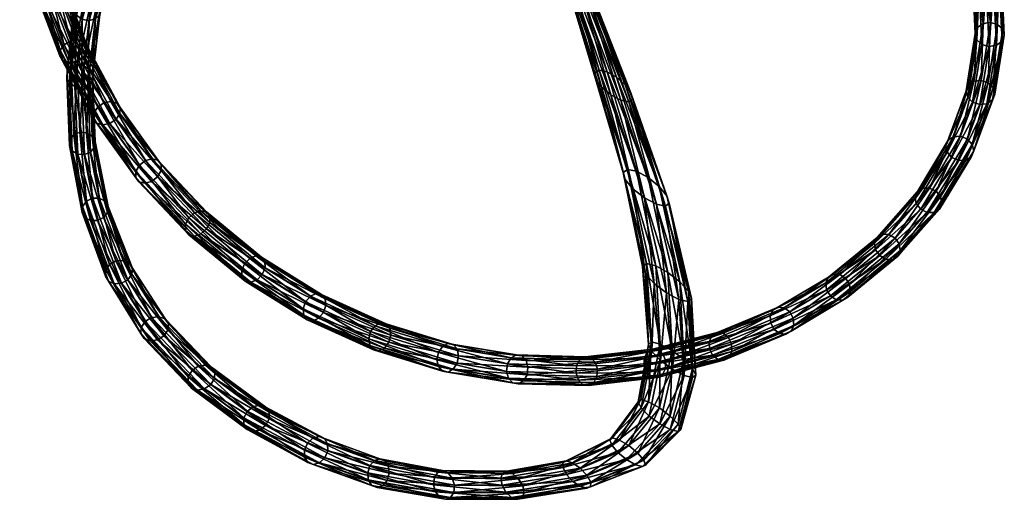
# Model space of a CAD drawing. Header units: centimetres. Extents: x -352.14 to -343.59, y -5.81 to 2.82.
# Tile 1 of 3: x -352.09 to -343.59, y -5.81 to -1.67. Entities that reach past the tile are written whole.
import ezdxf

# ---------------------------------------------------------------- set-up
doc = ezdxf.new("R2010")
doc.units = ezdxf.units.CM
doc.layers.get('0').update_dxf_attribs({"true_color": 0x5890e1})

msp = doc.modelspace()

# ---------------------------------------------------------------- meshes
at = {"color": 81, "true_color": 0x99e499}
mesh = msp.add_polyface(dxfattribs=at)
corners = [(-347.416, -0.6792, 35.9708), (-347.1592, -1.4332, 36.3052), (-347.1333, -1.4868, 36.3047), (-347.4064, -0.7274, 35.967), (-347.1325, -1.528, 36.293), (-347.4115, -0.7653, 35.9541), (-347.1597, -1.5457, 36.2736), (-347.4329, -0.7828, 35.9357), (-347.211, -1.5353, 36.2517), (-347.4692, -0.7754, 35.9169), (-347.2734, -1.4996, 36.233), (-347.5119, -0.7451, 35.9024), (-347.3277, -1.4481, 36.2223), (-347.1249, -2.1305, 36.7656), (-347.3502, -1.3533, 36.2333), (-347.3561, -1.3945, 36.2223), (-347.1188, -2.183, 36.7639), (-347.0869, -2.1082, 36.7816), (-347.3139, -1.3353, 36.2525), (-347.0178, -2.1214, 36.8075), (-347.26, -1.3456, 36.2749), (-346.9367, -2.1668, 36.8361), (-347.2043, -1.3815, 36.2942), (-346.863, -2.2328, 36.8603), (-346.8136, -2.3021, 36.8736), (-346.8013, -2.3561, 36.8727), (-346.8318, -2.3799, 36.8574), (-346.8997, -2.3665, 36.8316), (-346.9869, -2.3195, 36.8022), (-347.0681, -2.2522, 36.7773), (-346.8807, -2.9895, 37.5803), (-346.8635, -3.051, 37.5885), (-346.844, -2.9635, 37.5933), (-346.765, -2.9797, 37.6242), (-346.6652, -3.034, 37.6646), (-346.5702, -3.1117, 37.7039), (-346.5038, -3.1922, 37.7312), (-346.4836, -3.2538, 37.7394), (-346.516, -3.2802, 37.7261), (-346.5939, -3.2641, 37.6952), (-346.6967, -3.2097, 37.6548), (-346.796, -3.1317, 37.6158), (-346.7126, -3.8026, 38.5714), (-346.6802, -3.7766, 38.5847), (-346.6, -3.795, 38.6209), (-346.4942, -3.8526, 38.6702), (-346.3908, -3.9337, 38.7191), (-346.6123, -3.9488, 38.6188), (-346.6878, -3.8658, 38.584)]
mesh.append_faces([[corners[k] for k in face] for face in [(0, 1, 2), (3, 2, 4), (5, 4, 6), (7, 6, 8), (9, 8, 10), (11, 10, 12), (13, 14, 15), (15, 16, 13), (17, 18, 14), (14, 13, 17), (19, 20, 18), (18, 17, 19), (21, 22, 20), (20, 19, 21), (23, 1, 22), (22, 21, 23), (24, 2, 1), (1, 23, 24), (25, 4, 2), (2, 24, 25), (26, 6, 4), (4, 25, 26), (27, 8, 6), (6, 26, 27), (28, 10, 8), (8, 27, 28), (29, 12, 10), (10, 28, 29), (16, 15, 12), (12, 29, 16), (30, 13, 16), (16, 31, 30), (32, 17, 13), (13, 30, 32), (33, 19, 17), (17, 32, 33), (34, 21, 19), (19, 33, 34), (35, 23, 21), (21, 34, 35), (36, 24, 23), (23, 35, 36), (37, 25, 24), (24, 36, 37), (38, 26, 25), (25, 37, 38), (39, 27, 26), (26, 38, 39), (40, 28, 27), (27, 39, 40), (41, 29, 28), (28, 40, 41), (31, 16, 29), (29, 41, 31), (42, 30, 31), (43, 32, 30), (44, 33, 32), (45, 34, 33), (46, 35, 34), (47, 41, 40), (48, 31, 41)]], dxfattribs={"vtx2": -1, "color": 81})
mesh = msp.add_polyface(dxfattribs=at)
corners = [(-351.6425, -2.0807, 50.5612), (-351.5806, -1.4987, 51.3403), (-351.5266, -1.484, 51.3227), (-351.5901, -2.0628, 50.5515), (-351.4664, -1.4954, 51.3287), (-351.5316, -2.0707, 50.5664), (-351.4164, -1.53, 51.3566), (-351.4825, -2.1023, 50.6018), (-351.3905, -1.5785, 51.3992), (-351.4569, -2.1492, 50.6486), (-351.3959, -1.628, 51.4455), (-351.462, -2.1989, 50.6948), (-351.4312, -1.6652, 51.4829), (-351.4966, -2.2381, 50.728), (-351.4864, -1.6801, 51.5014), (-351.5506, -2.2562, 50.7391), (-351.5464, -1.6687, 51.4956), (-351.609, -2.2484, 50.7245), (-351.5951, -1.634, 51.467), (-351.6562, -2.2166, 50.6881), (-351.6198, -1.5853, 51.4235), (-351.6802, -2.1694, 50.6399), (-351.6146, -1.5358, 51.3771), (-351.6752, -2.1197, 50.5934), (-351.3701, -0.9193, 52.09), (-351.3088, -0.9341, 52.0872), (-351.2583, -0.9718, 52.1073), (-351.2323, -1.0223, 52.1451), (-351.2382, -1.0721, 52.1906), (-351.2742, -1.1077, 52.2315), (-351.3304, -1.1198, 52.2569), (-351.3916, -1.1049, 52.2598), (-351.4413, -1.0672, 52.2393), (-351.4666, -1.0166, 52.2011), (-351.4609, -0.9669, 52.1556), (-351.4257, -0.9312, 52.1149), (-351.7097, -1.3541, 78.0058), (-351.5023, -1.9029, 77.2494), (-351.5304, -1.8639, 77.2071), (-351.7381, -1.3136, 77.9652), (-351.714, -1.4036, 78.0506), (-351.506, -1.9529, 77.2928), (-351.7496, -1.4488, 78.0874), (-351.5406, -2.0004, 77.3259), (-351.8072, -1.4775, 78.1064), (-351.5966, -2.0328, 77.3396), (-351.8713, -1.4821, 78.1025), (-351.6592, -2.0414, 77.3303), (-351.9246, -1.4614, 78.0768), (-351.7115, -2.0238, 77.3005), (-351.953, -1.4208, 78.0361), (-351.7396, -1.9849, 77.2583), (-351.9488, -1.3713, 77.9913), (-351.7359, -1.9349, 77.2148), (-351.9131, -1.3262, 77.9546), (-351.7014, -1.8873, 77.1818), (-351.8556, -1.2974, 77.9356), (-351.6454, -1.8549, 77.1681), (-351.7915, -1.2928, 77.9395), (-351.5828, -1.8464, 77.1774), (-351.8433, -0.8459, 78.8158), (-351.8797, -0.889, 78.8558), (-351.9382, -0.9143, 78.8799), (-352.0032, -0.9148, 78.8816), (-352.0572, -0.8906, 78.8604), (-352.0858, -0.8479, 78.8221), (-352.0813, -0.7984, 78.7769)]
mesh.append_faces([[corners[k] for k in face] for face in [(0, 1, 2), (3, 2, 4), (5, 4, 6), (7, 6, 8), (9, 8, 10), (11, 10, 12), (13, 12, 14), (15, 14, 16), (17, 16, 18), (19, 18, 20), (21, 20, 22), (23, 22, 1), (24, 2, 1), (25, 4, 2), (26, 6, 4), (27, 8, 6), (28, 10, 8), (8, 27, 28), (29, 12, 10), (10, 28, 29), (30, 14, 12), (12, 29, 30), (31, 16, 14), (14, 30, 31), (32, 18, 16), (16, 31, 32), (33, 20, 18), (18, 32, 33), (34, 22, 20), (35, 1, 22), (36, 37, 38), (38, 39, 36), (40, 41, 37), (37, 36, 40), (42, 43, 41), (41, 40, 42), (44, 45, 43), (43, 42, 44), (46, 47, 45), (45, 44, 46), (48, 49, 47), (47, 46, 48), (50, 51, 49), (49, 48, 50), (52, 53, 51), (51, 50, 52), (54, 55, 53), (53, 52, 54), (56, 57, 55), (55, 54, 56), (58, 59, 57), (57, 56, 58), (39, 38, 59), (59, 58, 39), (60, 40, 36), (61, 42, 40), (62, 44, 42), (63, 46, 44), (64, 48, 46), (65, 50, 48), (66, 52, 50)]], dxfattribs={"vtx2": -1, "color": 81})
mesh = msp.add_polyface(dxfattribs=at)
corners = [(-343.8148, -0.8732, 63.343), (-343.6849, -1.3793, 64.035), (-343.748, -1.3934, 64.032), (-343.8762, -0.891, 63.345), (-343.8094, -1.3795, 64.0498), (-343.9365, -0.8802, 63.3671), (-343.853, -1.3413, 64.0836), (-343.6508, -1.7119, 64.8602), (-343.6767, -1.1979, 64.1694), (-343.7386, -1.184, 64.1872), (-343.7128, -1.6946, 64.8734), (-343.6068, -1.7524, 64.8294), (-343.6325, -1.2361, 64.1356), (-343.5928, -1.8052, 64.7891), (-343.618, -1.2885, 64.0948), (-343.6127, -1.8562, 64.7503), (-343.6373, -1.3409, 64.058), (-343.6609, -1.8917, 64.7233), (-343.7244, -1.9021, 64.7153), (-343.786, -1.8848, 64.7286), (-343.8294, -1.8443, 64.7594), (-343.8432, -1.7914, 64.7996), (-343.8672, -1.2889, 64.1244), (-343.8237, -1.7405, 64.8384), (-343.8484, -1.2365, 64.1612), (-343.776, -1.705, 64.8655), (-343.8014, -1.1981, 64.1842), (-343.7307, -2.2176, 65.5459), (-343.7918, -2.1967, 65.5543), (-343.6877, -2.2607, 65.5185), (-343.6744, -2.3144, 65.4794), (-343.6945, -2.3643, 65.4392), (-343.7425, -2.3972, 65.4086), (-343.8052, -2.404, 65.3957), (-343.8659, -2.3832, 65.4041), (-343.9084, -2.3401, 65.4315), (-343.9215, -2.2864, 65.4706), (-343.9018, -2.2364, 65.5108), (-343.8543, -2.2036, 65.5415), (-343.9105, -2.7021, 66.2273), (-343.8691, -2.7479, 66.2037), (-343.8569, -2.8029, 66.1664), (-343.877, -2.8522, 66.1254), (-344.085, -2.8162, 66.1011), (-344.0971, -2.7612, 66.1384), (-344.0773, -2.7118, 66.1795), (-344.0307, -2.6813, 66.2133), (-343.9696, -2.6777, 66.2308)]
mesh.append_faces([[corners[k] for k in face] for face in [(0, 1, 2), (3, 2, 4), (5, 4, 6), (7, 8, 9), (9, 10, 7), (11, 12, 8), (8, 7, 11), (13, 14, 12), (12, 11, 13), (15, 16, 14), (14, 13, 15), (17, 1, 16), (16, 15, 17), (18, 2, 1), (1, 17, 18), (19, 4, 2), (2, 18, 19), (20, 6, 4), (4, 19, 20), (21, 22, 6), (6, 20, 21), (23, 24, 22), (22, 21, 23), (25, 26, 24), (24, 23, 25), (10, 9, 26), (26, 25, 10), (27, 7, 10), (10, 28, 27), (29, 11, 7), (7, 27, 29), (30, 13, 11), (11, 29, 30), (31, 15, 13), (13, 30, 31), (32, 17, 15), (15, 31, 32), (33, 18, 17), (17, 32, 33), (34, 19, 18), (18, 33, 34), (35, 20, 19), (19, 34, 35), (36, 21, 20), (20, 35, 36), (37, 23, 21), (21, 36, 37), (38, 25, 23), (23, 37, 38), (28, 10, 25), (25, 38, 28), (39, 27, 28), (40, 29, 27), (41, 30, 29), (42, 31, 30), (43, 35, 34), (44, 36, 35), (45, 37, 36), (46, 38, 37), (47, 28, 38), (38, 46, 47)]], dxfattribs={"vtx2": -1, "color": 81})
mesh = msp.add_polyface(dxfattribs=at)
corners = [(-351.5901, -2.0628, 50.5515), (-351.5671, -2.6437, 49.7916), (-351.6187, -2.6652, 49.7942), (-351.6425, -2.0807, 50.5612), (-351.5316, -2.0707, 50.5664), (-351.509, -2.6479, 49.814), (-351.4825, -2.1023, 50.6018), (-351.4602, -2.6765, 49.8552), (-351.4569, -2.1492, 50.6486), (-351.4345, -2.7221, 49.9048), (-351.462, -2.1989, 50.6948), (-351.4394, -2.7724, 49.95), (-351.4966, -2.2381, 50.728), (-351.4736, -2.8141, 49.9789), (-351.5506, -2.2562, 50.7391), (-351.5272, -2.8359, 49.9833), (-351.609, -2.2484, 50.7245), (-351.5851, -2.8319, 49.9613), (-351.6562, -2.2166, 50.6881), (-351.6802, -2.1694, 50.6399), (-351.6556, -2.7571, 49.8674), (-351.6319, -2.803, 49.9187), (-351.6752, -2.1197, 50.5934), (-351.6508, -2.7067, 49.8218), (-351.5266, -1.484, 51.3227), (-351.4664, -1.4954, 51.3287), (-351.4164, -1.53, 51.3566), (-351.3905, -1.5785, 51.3992), (-351.3959, -1.628, 51.4455), (-351.4312, -1.6652, 51.4829), (-351.4864, -1.6801, 51.5014), (-351.5464, -1.6687, 51.4956), (-351.5951, -1.634, 51.467), (-351.6198, -1.5853, 51.4235), (-351.6146, -1.5358, 51.3771), (-351.5806, -1.4987, 51.3403), (-350.8929, -2.8848, 75.7279), (-351.247, -2.3918, 76.4606), (-351.2192, -2.4297, 76.5036), (-351.0525, -2.9275, 75.6762), (-351.4128, -2.4254, 76.4215), (-351.3589, -2.3893, 76.4132), (-351.0011, -2.8879, 75.6733), (-351.2982, -2.377, 76.4275), (-350.9427, -2.8722, 75.6922), (-351.5023, -1.9029, 77.2494), (-351.5304, -1.8639, 77.2071), (-351.506, -1.9529, 77.2928), (-351.2221, -2.4806, 76.545), (-351.5406, -2.0004, 77.3259), (-351.2549, -2.5308, 76.5737), (-351.5966, -2.0328, 77.3396), (-351.3089, -2.5669, 76.582), (-351.6592, -2.0414, 77.3303), (-351.3696, -2.5792, 76.5677), (-351.7115, -2.0238, 77.3005), (-351.4207, -2.5644, 76.5345), (-351.7396, -1.9849, 77.2583), (-351.4485, -2.5265, 76.4915), (-351.7359, -1.9349, 77.2148), (-351.4457, -2.4756, 76.4501), (-351.7014, -1.8873, 77.1818), (-351.6454, -1.8549, 77.1681), (-351.5828, -1.8464, 77.1774)]
mesh.append_faces([[corners[k] for k in face] for face in [(0, 1, 2), (2, 3, 0), (4, 5, 1), (1, 0, 4), (6, 7, 5), (5, 4, 6), (8, 9, 7), (7, 6, 8), (10, 11, 9), (9, 8, 10), (12, 13, 11), (11, 10, 12), (13, 12, 14), (15, 14, 16), (17, 16, 18), (19, 20, 21), (21, 18, 19), (22, 23, 20), (20, 19, 22), (3, 2, 23), (23, 22, 3), (24, 0, 3), (25, 4, 0), (26, 6, 4), (27, 8, 6), (28, 10, 8), (29, 12, 10), (30, 14, 12), (31, 16, 14), (32, 18, 16), (33, 19, 18), (34, 22, 19), (35, 3, 22), (36, 37, 38), (39, 40, 41), (42, 41, 43), (44, 43, 37), (45, 38, 37), (37, 46, 45), (47, 48, 38), (38, 45, 47), (49, 50, 48), (48, 47, 49), (51, 52, 50), (50, 49, 51), (53, 54, 52), (52, 51, 53), (55, 56, 54), (54, 53, 55), (57, 58, 56), (56, 55, 57), (59, 60, 58), (58, 57, 59), (61, 40, 60), (60, 59, 61), (62, 41, 40), (40, 61, 62), (63, 43, 41), (41, 62, 63), (46, 37, 43), (43, 63, 46)]], dxfattribs={"vtx2": -1, "color": 81})
mesh = msp.add_polyface(dxfattribs=at)
corners = [(-343.7918, -2.1967, 65.5543), (-343.9696, -2.6777, 66.2308), (-343.9105, -2.7021, 66.2273), (-343.7307, -2.2176, 65.5459), (-343.8691, -2.7479, 66.2037), (-343.6877, -2.2607, 65.5185), (-343.8569, -2.8029, 66.1664), (-343.6744, -2.3144, 65.4794), (-343.877, -2.8522, 66.1254), (-343.924, -2.8828, 66.0916), (-343.7425, -2.3972, 65.4086), (-343.6945, -2.3643, 65.4392), (-343.9852, -2.8864, 66.0741), (-343.8052, -2.404, 65.3957), (-344.0441, -2.862, 66.0776), (-343.8659, -2.3832, 65.4041), (-344.085, -2.8162, 66.1011), (-343.9084, -2.3401, 65.4315), (-344.0971, -2.7612, 66.1384), (-343.9215, -2.2864, 65.4706), (-344.0773, -2.7118, 66.1795), (-343.9018, -2.2364, 65.5108), (-344.0307, -2.6813, 66.2133), (-344.1811, -3.1529, 66.9052), (-344.2377, -3.1253, 66.9038), (-344.1422, -3.2013, 66.8858), (-344.1315, -3.2575, 66.8507), (-344.152, -3.3064, 66.8094), (-344.1981, -3.3349, 66.7728), (-344.2572, -3.3355, 66.7509), (-344.3136, -3.3081, 66.7495), (-344.3521, -3.2598, 66.769), (-344.3627, -3.2037, 66.8041), (-344.3425, -3.1546, 66.8454), (-344.2968, -3.126, 66.8819), (-344.5352, -3.556, 67.5799), (-344.589, -3.5256, 67.5736), (-344.4991, -3.6067, 67.5649), (-344.4905, -3.6642, 67.5326), (-344.5117, -3.713, 67.4915), (-344.5569, -3.7401, 67.4529), (-344.614, -3.7382, 67.4269), (-344.6675, -3.7079, 67.4206), (-344.7034, -3.6573, 67.4357), (-344.7119, -3.5998, 67.468), (-344.6909, -3.551, 67.509), (-344.6459, -3.5238, 67.5476)]
mesh.append_faces([[corners[k] for k in face] for face in [(0, 1, 2), (3, 2, 4), (5, 4, 6), (7, 6, 8), (9, 10, 11), (11, 8, 9), (12, 13, 10), (10, 9, 12), (14, 15, 13), (13, 12, 14), (15, 14, 16), (17, 16, 18), (19, 18, 20), (21, 20, 22), (23, 2, 1), (1, 24, 23), (25, 4, 2), (2, 23, 25), (26, 6, 4), (4, 25, 26), (27, 8, 6), (6, 26, 27), (28, 9, 8), (8, 27, 28), (29, 12, 9), (9, 28, 29), (30, 14, 12), (12, 29, 30), (31, 16, 14), (14, 30, 31), (32, 18, 16), (16, 31, 32), (33, 20, 18), (18, 32, 33), (34, 22, 20), (20, 33, 34), (24, 1, 22), (22, 34, 24), (35, 23, 24), (24, 36, 35), (37, 25, 23), (23, 35, 37), (38, 26, 25), (25, 37, 38), (39, 27, 26), (26, 38, 39), (40, 28, 27), (27, 39, 40), (41, 29, 28), (28, 40, 41), (42, 30, 29), (29, 41, 42), (43, 31, 30), (30, 42, 43), (44, 32, 31), (45, 33, 32), (32, 44, 45), (46, 34, 33), (33, 45, 46), (36, 24, 34), (34, 46, 36)]], dxfattribs={"vtx2": -1, "color": 81})
mesh = msp.add_polyface(dxfattribs=at)
corners = [(-351.4583, -3.2132, 49.0513), (-351.2552, -3.7542, 48.3228), (-351.3097, -3.784, 48.3168), (-351.5109, -3.2387, 49.0487), (-351.399, -3.2133, 49.0786), (-351.1937, -3.7502, 48.3523), (-351.349, -3.239, 49.1231), (-351.1417, -3.7729, 48.3972), (-351.3225, -3.2835, 49.1735), (-351.1138, -3.8162, 48.4459), (-351.3271, -3.3349, 49.2169), (-351.1179, -3.8687, 48.4859), (-351.3616, -3.3796, 49.2418), (-351.1528, -3.9164, 48.5067), (-351.416, -3.4055, 49.241), (-351.2086, -3.9464, 48.5023), (-351.4751, -3.4055, 49.2142), (-351.2698, -3.9507, 48.4733), (-351.5231, -3.3795, 49.1683), (-351.3203, -3.9279, 48.4273), (-351.5479, -3.3347, 49.116), (-351.3469, -3.8843, 48.377), (-351.5434, -3.2831, 49.0722), (-351.343, -3.8315, 48.3364), (-351.5671, -2.6437, 49.7916), (-351.6187, -2.6652, 49.7942), (-351.509, -2.6479, 49.814), (-351.4602, -2.6765, 49.8552), (-351.4345, -2.7221, 49.9048), (-351.4394, -2.7724, 49.95), (-351.4736, -2.8141, 49.9789), (-351.5272, -2.8359, 49.9833), (-351.5851, -2.8319, 49.9613), (-351.6319, -2.803, 49.9187), (-351.6556, -2.7571, 49.8674), (-351.6508, -2.7067, 49.8218), (-351.5506, -2.2562, 50.7391), (-351.609, -2.2484, 50.7245), (-351.6562, -2.2166, 50.6881), (-350.9487, -3.0669, 75.8364), (-351.3089, -2.5669, 76.582), (-351.3696, -2.5792, 76.5677), (-351.4207, -2.5644, 76.5345), (-351.0569, -3.07, 75.7816), (-351.0071, -3.0826, 75.8174), (-351.4485, -2.5265, 76.4915), (-351.0847, -3.0327, 75.7386), (-351.4457, -2.4756, 76.4501), (-351.0831, -2.9805, 75.7001), (-351.4128, -2.4254, 76.4215), (-351.0525, -2.9275, 75.6762)]
mesh.append_faces([[corners[k] for k in face] for face in [(0, 1, 2), (2, 3, 0), (4, 5, 1), (1, 0, 4), (6, 7, 5), (5, 4, 6), (8, 9, 7), (7, 6, 8), (10, 11, 9), (9, 8, 10), (12, 13, 11), (11, 10, 12), (14, 15, 13), (13, 12, 14), (16, 17, 15), (15, 14, 16), (18, 19, 17), (17, 16, 18), (20, 21, 19), (19, 18, 20), (22, 23, 21), (21, 20, 22), (3, 2, 23), (23, 22, 3), (24, 0, 3), (3, 25, 24), (26, 4, 0), (0, 24, 26), (27, 6, 4), (4, 26, 27), (28, 8, 6), (6, 27, 28), (29, 10, 8), (8, 28, 29), (30, 12, 10), (10, 29, 30), (31, 14, 12), (12, 30, 31), (32, 16, 14), (14, 31, 32), (33, 18, 16), (16, 32, 33), (34, 20, 18), (18, 33, 34), (35, 22, 20), (20, 34, 35), (25, 3, 22), (22, 35, 25), (36, 31, 30), (37, 32, 31), (38, 33, 32), (39, 40, 41), (42, 43, 44), (44, 41, 42), (45, 46, 43), (43, 42, 45), (47, 48, 46), (46, 45, 47), (49, 50, 48), (48, 47, 49)]], dxfattribs={"vtx2": -1, "color": 81})
mesh = msp.add_polyface(dxfattribs=at)
corners = [(-349.5788, -4.0578, 73.5659), (-350.1017, -3.7317, 74.2485), (-350.0482, -3.7109, 74.2749), (-349.5279, -4.0351, 73.5955), (-350.0007, -3.7205, 74.3134), (-350.4465, -3.3684, 75.0534), (-349.9718, -3.758, 74.3538), (-350.4746, -3.3312, 75.0114), (-350.4463, -3.4221, 75.0887), (-349.9693, -3.8133, 74.3852), (-350.4741, -3.4779, 75.1077), (-349.9938, -3.8717, 74.399), (-350.5225, -3.5208, 75.1054), (-350.0388, -3.9174, 74.3917), (-350.5784, -3.5393, 75.0822), (-350.0921, -3.9382, 74.3652), (-350.6269, -3.5285, 75.0446), (-350.1396, -3.9286, 74.3265), (-350.6551, -3.4912, 75.0026), (-350.1685, -3.8911, 74.2862), (-350.6553, -3.4375, 74.9675), (-350.1711, -3.8358, 74.255), (-350.6275, -3.3818, 74.9485), (-350.1466, -3.7775, 74.2412), (-350.5792, -3.3389, 74.9509), (-350.5232, -3.3204, 74.9739), (-350.8651, -2.9221, 75.7708), (-350.8929, -2.8848, 75.7279), (-350.8666, -2.9743, 75.8095), (-350.8973, -3.0273, 75.8335), (-350.9487, -3.0669, 75.8364), (-351.0071, -3.0826, 75.8174), (-351.0569, -3.07, 75.7816), (-351.0847, -3.0327, 75.7386), (-351.0831, -2.9805, 75.7001), (-351.0525, -2.9275, 75.6762), (-351.0011, -2.8879, 75.6733), (-350.9427, -2.8722, 75.6922), (-351.2192, -2.4297, 76.5036), (-351.2221, -2.4806, 76.545), (-351.2549, -2.5308, 76.5737), (-351.3089, -2.5669, 76.582), (-351.3696, -2.5792, 76.5677), (-351.3589, -2.3893, 76.4132), (-351.2982, -2.377, 76.4275), (-351.247, -2.3918, 76.4606)]
mesh.append_faces([[corners[k] for k in face] for face in [(0, 1, 2), (3, 2, 4), (5, 6, 4), (4, 7, 5), (8, 9, 6), (6, 5, 8), (10, 11, 9), (9, 8, 10), (12, 13, 11), (11, 10, 12), (14, 15, 13), (13, 12, 14), (16, 17, 15), (15, 14, 16), (18, 19, 17), (17, 16, 18), (20, 21, 19), (19, 18, 20), (22, 23, 21), (21, 20, 22), (24, 1, 23), (23, 22, 24), (25, 2, 1), (1, 24, 25), (7, 4, 2), (2, 25, 7), (26, 5, 7), (7, 27, 26), (28, 8, 5), (5, 26, 28), (29, 10, 8), (8, 28, 29), (30, 12, 10), (10, 29, 30), (31, 14, 12), (12, 30, 31), (32, 16, 14), (14, 31, 32), (33, 18, 16), (16, 32, 33), (34, 20, 18), (18, 33, 34), (35, 22, 20), (20, 34, 35), (36, 24, 22), (22, 35, 36), (37, 25, 24), (24, 36, 37), (27, 7, 25), (25, 37, 27), (38, 26, 27), (39, 28, 26), (26, 38, 39), (40, 29, 28), (28, 39, 40), (41, 30, 29), (29, 40, 41), (42, 31, 30), (43, 36, 35), (44, 37, 36), (45, 27, 37)]], dxfattribs={"vtx2": -1, "color": 81})
mesh = msp.add_polyface(dxfattribs=at)
corners = [(-346.8635, -3.051, 37.5885), (-346.6878, -3.8658, 38.584), (-346.7126, -3.8026, 38.5714), (-346.8807, -2.9895, 37.5803), (-346.6802, -3.7766, 38.5847), (-346.844, -2.9635, 37.5933), (-346.6, -3.795, 38.6209), (-346.765, -2.9797, 37.6242), (-346.4942, -3.8526, 38.6702), (-346.6652, -3.034, 37.6646), (-346.3908, -3.9337, 38.7191), (-346.3169, -4.0161, 38.754), (-346.5038, -3.1922, 37.7312), (-346.5702, -3.1117, 37.7039), (-346.2916, -4.0779, 38.7654), (-346.4836, -3.2538, 37.7394), (-346.322, -4.1032, 38.7508), (-346.516, -3.2802, 37.7261), (-346.4006, -4.0854, 38.7147), (-346.5939, -3.2641, 37.6952), (-346.507, -4.0291, 38.6665), (-346.6967, -3.2097, 37.6548), (-346.6123, -3.9488, 38.6188), (-346.796, -3.1317, 37.6158), (-346.6622, -4.475, 39.6019), (-346.6354, -4.4516, 39.6186), (-346.5605, -4.4709, 39.6593), (-346.4583, -4.5275, 39.7131), (-346.6337, -4.5343, 39.6129), (-344.3521, -3.2598, 66.769), (-344.7034, -3.6573, 67.4357), (-344.7119, -3.5998, 67.468), (-344.9603, -3.9048, 68.2537), (-344.5352, -3.556, 67.5799), (-344.589, -3.5256, 67.5736), (-345.0112, -3.8719, 68.2426), (-344.9271, -3.958, 68.2435), (-344.4991, -3.6067, 67.5649), (-344.9206, -4.0172, 68.2145), (-344.4905, -3.6642, 67.5326), (-344.9425, -4.0665, 68.1746), (-344.5117, -3.713, 67.4915), (-344.987, -4.0928, 68.1345), (-344.5569, -3.7401, 67.4529), (-345.0421, -4.0889, 68.1049), (-344.614, -3.7382, 67.4269), (-345.0929, -4.056, 68.0937), (-344.6675, -3.7079, 67.4206), (-345.1259, -4.0028, 68.104), (-345.1323, -3.9437, 68.133), (-345.1105, -3.8943, 68.1729), (-344.6909, -3.551, 67.509), (-345.0661, -3.868, 68.213), (-344.6459, -3.5238, 67.5476), (-345.4435, -4.1933, 68.9287), (-345.4916, -4.1582, 68.9128), (-345.4134, -4.2488, 68.9234), (-345.4091, -4.3099, 68.8984), (-345.6074, -4.2899, 68.776), (-345.6115, -4.2289, 68.801), (-345.5885, -4.1788, 68.8391), (-345.5447, -4.1529, 68.88)]
mesh.append_faces([[corners[k] for k in face] for face in [(0, 1, 2), (3, 2, 4), (5, 4, 6), (7, 6, 8), (9, 8, 10), (11, 12, 13), (13, 10, 11), (14, 15, 12), (12, 11, 14), (16, 17, 15), (15, 14, 16), (18, 19, 17), (17, 16, 18), (20, 21, 19), (19, 18, 20), (21, 20, 22), (23, 22, 1), (24, 2, 1), (25, 4, 2), (26, 6, 4), (27, 8, 6), (28, 1, 22), (29, 30, 31), (32, 33, 34), (34, 35, 32), (36, 37, 33), (33, 32, 36), (38, 39, 37), (37, 36, 38), (40, 41, 39), (39, 38, 40), (42, 43, 41), (41, 40, 42), (44, 45, 43), (43, 42, 44), (46, 47, 45), (45, 44, 46), (48, 30, 47), (47, 46, 48), (49, 31, 30), (30, 48, 49), (50, 51, 31), (31, 49, 50), (52, 53, 51), (51, 50, 52), (35, 34, 53), (53, 52, 35), (54, 32, 35), (35, 55, 54), (56, 36, 32), (32, 54, 56), (57, 38, 36), (58, 48, 46), (59, 49, 48), (60, 50, 49), (49, 59, 60), (61, 52, 50), (50, 60, 61), (55, 35, 52), (52, 61, 55)]], dxfattribs={"vtx2": -1, "color": 81})
mesh = msp.add_polyface(dxfattribs=at)
corners = [(-349.0787, -5.6444, 44.4436), (-349.628, -5.4469, 45.2173), (-349.6288, -5.3866, 45.1919), (-350.0698, -5.0111, 45.9993), (-349.5564, -5.2843, 45.2066), (-349.6025, -5.3271, 45.1882), (-350.1211, -5.0513, 45.9841), (-350.0113, -4.9978, 46.0324), (-349.5031, -5.2697, 45.2423), (-349.9615, -5.0151, 46.0748), (-349.4568, -5.287, 45.2858), (-349.9338, -5.0584, 46.1154), (-349.4298, -5.3319, 45.3261), (-349.9353, -5.1162, 46.1436), (-349.429, -5.3922, 45.3524), (-349.9656, -5.173, 46.1515), (-349.4547, -5.452, 45.3572), (-350.0164, -5.2135, 46.1367), (-349.5002, -5.495, 45.3389), (-350.0742, -5.2267, 46.103), (-349.5536, -5.5096, 45.3024), (-350.124, -5.2092, 46.0596), (-349.6004, -5.492, 45.2577), (-350.1522, -5.1656, 46.0186), (-350.1513, -5.1078, 45.991), (-350.5449, -4.6633, 46.7984), (-350.4828, -4.6522, 46.8294), (-350.4303, -4.6701, 46.8715), (-350.4015, -4.7124, 46.9137), (-350.4041, -4.7678, 46.9451), (-350.4373, -4.8215, 46.957), (-350.4918, -4.8589, 46.946), (-350.5531, -4.8702, 46.9149), (-350.6051, -4.8521, 46.8719), (-349.0667, -4.4834, 72.8981), (-349.6354, -4.2232, 73.5901), (-349.6409, -4.1664, 73.5628), (-349.0754, -4.4253, 72.8745), (-349.6201, -4.1058, 73.554), (-349.9718, -3.758, 74.3538), (-349.451, -4.0818, 73.6732), (-349.4811, -4.0439, 73.6348), (-350.0007, -3.7205, 74.3134), (-349.9693, -3.8133, 74.3852), (-349.4456, -4.1386, 73.7005), (-349.9938, -3.8717, 74.399), (-349.4663, -4.1992, 73.7094), (-350.0388, -3.9174, 74.3917), (-349.5076, -4.2472, 73.6974), (-350.0921, -3.9382, 74.3652), (-349.5585, -4.2699, 73.6678), (-350.1396, -3.9286, 74.3265), (-349.6053, -4.2611, 73.6286), (-350.1685, -3.8911, 74.2862), (-350.1711, -3.8358, 74.255), (-350.1466, -3.7775, 74.2412), (-350.1017, -3.7317, 74.2485), (-349.5788, -4.0578, 73.5659), (-350.0482, -3.7109, 74.2749), (-349.5279, -4.0351, 73.5955)]
mesh.append_faces([[corners[k] for k in face] for face in [(0, 1, 2), (3, 4, 5), (5, 6, 3), (7, 8, 4), (4, 3, 7), (9, 10, 8), (8, 7, 9), (11, 12, 10), (10, 9, 11), (13, 14, 12), (12, 11, 13), (15, 16, 14), (14, 13, 15), (17, 18, 16), (16, 15, 17), (19, 20, 18), (18, 17, 19), (21, 22, 20), (20, 19, 21), (23, 1, 22), (22, 21, 23), (24, 2, 1), (1, 23, 24), (6, 5, 2), (2, 24, 6), (25, 3, 6), (26, 7, 3), (27, 9, 7), (28, 11, 9), (9, 27, 28), (29, 13, 11), (11, 28, 29), (30, 15, 13), (13, 29, 30), (31, 17, 15), (32, 19, 17), (33, 21, 19), (34, 35, 36), (37, 36, 38), (39, 40, 41), (41, 42, 39), (43, 44, 40), (40, 39, 43), (45, 46, 44), (44, 43, 45), (47, 48, 46), (46, 45, 47), (49, 50, 48), (48, 47, 49), (51, 52, 50), (50, 49, 51), (53, 35, 52), (52, 51, 53), (54, 36, 35), (35, 53, 54), (55, 38, 36), (36, 54, 55), (56, 57, 38), (38, 55, 56), (58, 59, 57), (42, 41, 59)]], dxfattribs={"vtx2": -1, "color": 81})
mesh = msp.add_polyface(dxfattribs=at)
corners = [(-350.1211, -5.0513, 45.9841), (-350.5995, -4.7006, 46.7867), (-350.5449, -4.6633, 46.7984), (-350.0698, -5.0111, 45.9993), (-350.4828, -4.6522, 46.8294), (-350.0113, -4.9978, 46.0324), (-350.4303, -4.6701, 46.8715), (-349.9656, -5.173, 46.1515), (-350.4373, -4.8215, 46.957), (-350.4918, -4.8589, 46.946), (-350.0164, -5.2135, 46.1367), (-350.5531, -4.8702, 46.9149), (-350.0742, -5.2267, 46.103), (-350.6051, -4.8521, 46.8719), (-350.634, -4.8096, 46.829), (-350.1522, -5.1656, 46.0186), (-350.124, -5.2092, 46.0596), (-350.6321, -4.7541, 46.7978), (-350.1513, -5.1078, 45.991), (-350.9487, -4.2429, 47.5771), (-351.0044, -4.2767, 47.5685), (-350.8857, -4.2349, 47.6071), (-350.8324, -4.2547, 47.6504), (-350.8035, -4.297, 47.6957), (-350.4015, -4.7124, 46.9137), (-350.807, -4.3507, 47.7313), (-350.4041, -4.7678, 46.9451), (-350.8416, -4.4013, 47.7477), (-350.8978, -4.4353, 47.7402), (-350.9603, -4.4436, 47.7105), (-351.0125, -4.4237, 47.6664), (-351.0408, -4.3811, 47.6199), (-351.0379, -4.3273, 47.584), (-351.2552, -3.7542, 48.3228), (-351.3097, -3.784, 48.3168), (-351.1937, -3.7502, 48.3523), (-351.1417, -3.7729, 48.3972), (-351.1138, -3.8162, 48.4459), (-351.1179, -3.8687, 48.4859), (-351.1528, -3.9164, 48.5067), (-351.2086, -3.9464, 48.5023), (-351.2698, -3.9507, 48.4733), (-351.3203, -3.9279, 48.4273), (-351.3469, -3.8843, 48.377), (-351.343, -3.8315, 48.3364)]
mesh.append_faces([[corners[k] for k in face] for face in [(0, 1, 2), (3, 2, 4), (5, 4, 6), (7, 8, 9), (10, 9, 11), (12, 11, 13), (14, 15, 16), (16, 13, 14), (17, 18, 15), (15, 14, 17), (1, 0, 18), (18, 17, 1), (19, 2, 1), (1, 20, 19), (21, 4, 2), (2, 19, 21), (22, 6, 4), (4, 21, 22), (23, 24, 6), (6, 22, 23), (25, 26, 24), (24, 23, 25), (27, 8, 26), (26, 25, 27), (28, 9, 8), (8, 27, 28), (29, 11, 9), (9, 28, 29), (30, 13, 11), (11, 29, 30), (31, 14, 13), (13, 30, 31), (32, 17, 14), (14, 31, 32), (20, 1, 17), (17, 32, 20), (33, 19, 20), (20, 34, 33), (35, 21, 19), (19, 33, 35), (36, 22, 21), (21, 35, 36), (37, 23, 22), (22, 36, 37), (38, 25, 23), (23, 37, 38), (39, 27, 25), (25, 38, 39), (40, 28, 27), (27, 39, 40), (41, 29, 28), (28, 40, 41), (42, 30, 29), (29, 41, 42), (43, 31, 30), (30, 42, 43), (44, 32, 31), (31, 43, 44), (34, 20, 32), (32, 44, 34)]], dxfattribs={"vtx2": -1, "color": 81})
mesh = msp.add_polyface(dxfattribs=at)
corners = [(-346.6878, -3.8658, 38.584), (-346.6337, -4.5343, 39.6129), (-346.6622, -4.475, 39.6019), (-346.7126, -3.8026, 38.5714), (-346.6354, -4.4516, 39.6186), (-346.6802, -3.7766, 38.5847), (-346.5605, -4.4709, 39.6593), (-346.6, -3.795, 38.6209), (-346.4583, -4.5275, 39.7131), (-346.3564, -4.6052, 39.7647), (-346.3908, -3.9337, 38.7191), (-346.4942, -3.8526, 38.6702), (-346.3546, -4.7422, 39.7483), (-346.4006, -4.0854, 38.7147), (-346.322, -4.1032, 38.7508), (-346.4557, -4.6885, 39.697), (-346.507, -4.0291, 38.6665), (-346.558, -4.6126, 39.6478), (-346.6123, -3.9488, 38.6188), (-346.7507, -4.9693, 40.5696), (-346.7243, -5.022, 40.5741), (-346.7276, -4.9496, 40.5917), (-346.6605, -4.969, 40.6356), (-346.5676, -5.0218, 40.6895), (-346.4747, -5.0925, 40.7374), (-346.407, -5.1611, 40.7653), (-346.2821, -4.6825, 39.7993), (-346.3826, -5.2097, 40.7658), (-346.4737, -5.209, 40.6971), (-346.2813, -4.7605, 39.7887), (-346.4072, -5.2269, 40.7404), (-346.5646, -5.1603, 40.6472), (-346.6561, -5.0921, 40.6026), (-346.9119, -5.2992, 41.5097), (-346.8324, -5.348, 41.5604), (-346.7549, -5.4121, 41.6014), (-346.7013, -5.4731, 41.6199), (-346.6864, -5.5153, 41.6112), (-346.7135, -5.5293, 41.5796), (-346.7742, -5.5123, 41.535), (-346.8518, -5.468, 41.4892), (-346.9261, -5.4067, 41.4526), (-346.0181, -4.3775, 69.585), (-346.5786, -4.5229, 70.259), (-346.5363, -4.5608, 70.2837), (-345.9686, -4.5856, 69.5491), (-346.54, -4.7353, 70.2402), (-346.5837, -4.7611, 70.1996), (-346.0123, -4.6114, 69.508), (-346.6334, -4.7541, 70.162), (-346.0636, -4.605, 69.4725), (-346.6758, -4.7161, 70.1373), (-346.1089, -4.5681, 69.4521), (-346.6994, -4.6572, 70.1323), (-346.1359, -4.5107, 69.4523), (-346.698, -4.5934, 70.1482), (-346.1374, -4.448, 69.4729), (-346.672, -4.5417, 70.1809), (-346.113, -4.3969, 69.5085), (-346.6283, -4.5158, 70.2214), (-346.0694, -4.3711, 69.5496), (-347.1217, -4.6275, 70.9625), (-347.1017, -4.687, 70.9726), (-346.5127, -4.6196, 70.2887), (-347.1064, -4.7514, 70.9616), (-346.514, -4.6835, 70.2728), (-347.1346, -4.8035, 70.9324)]
mesh.append_faces([[corners[k] for k in face] for face in [(0, 1, 2), (3, 2, 4), (5, 4, 6), (7, 6, 8), (9, 10, 11), (11, 8, 9), (12, 13, 14), (15, 16, 13), (13, 12, 15), (17, 18, 16), (16, 15, 17), (18, 17, 1), (19, 2, 1), (1, 20, 19), (21, 4, 2), (2, 19, 21), (22, 6, 4), (4, 21, 22), (23, 8, 6), (6, 22, 23), (24, 9, 8), (8, 23, 24), (9, 24, 25), (26, 25, 27), (28, 12, 29), (29, 30, 28), (31, 15, 12), (12, 28, 31), (32, 17, 15), (15, 31, 32), (20, 1, 17), (17, 32, 20), (33, 22, 21), (34, 23, 22), (35, 24, 23), (23, 34, 35), (36, 25, 24), (24, 35, 36), (37, 27, 25), (25, 36, 37), (38, 30, 27), (27, 37, 38), (39, 28, 30), (30, 38, 39), (40, 31, 28), (28, 39, 40), (41, 32, 31), (42, 43, 44), (45, 46, 47), (48, 47, 49), (50, 49, 51), (52, 51, 53), (54, 53, 55), (56, 55, 57), (58, 57, 59), (60, 59, 43), (61, 44, 43), (62, 63, 44), (64, 65, 63), (66, 46, 65)]], dxfattribs={"vtx2": -1, "color": 81})
mesh = msp.add_polyface(dxfattribs=at)
corners = [(-346.2821, -4.6825, 39.7993), (-346.3169, -4.0161, 38.754), (-346.3908, -3.9337, 38.7191), (-346.3564, -4.6052, 39.7647), (-346.2548, -4.7389, 39.8077), (-346.2916, -4.0779, 38.7654), (-346.2813, -4.7605, 39.7887), (-346.322, -4.1032, 38.7508), (-346.3546, -4.7422, 39.7483), (-346.407, -5.1611, 40.7653), (-346.3826, -5.2097, 40.7658), (-346.4072, -5.2269, 40.7404), (-344.9271, -3.958, 68.2435), (-345.4134, -4.2488, 68.9234), (-345.4091, -4.3099, 68.8984), (-345.4321, -4.3601, 68.8603), (-344.9425, -4.0665, 68.1746), (-344.9206, -4.0172, 68.2145), (-345.4761, -4.386, 68.8194), (-344.987, -4.0928, 68.1345), (-345.5292, -4.3806, 68.7866), (-345.0421, -4.0889, 68.1049), (-345.5773, -4.3455, 68.7707), (-345.0929, -4.056, 68.0937), (-345.6074, -4.2899, 68.776), (-345.1259, -4.0028, 68.104), (-345.6115, -4.2289, 68.801), (-345.9729, -4.4143, 69.6054), (-345.4435, -4.1933, 68.9287), (-345.4916, -4.1582, 68.9128), (-346.0181, -4.3775, 69.585), (-345.9459, -4.4718, 69.6053), (-345.9443, -4.5345, 69.5846), (-345.9686, -4.5856, 69.5491), (-346.0123, -4.6114, 69.508), (-346.0636, -4.605, 69.4725), (-346.1089, -4.5681, 69.4521), (-346.1359, -4.5107, 69.4523), (-346.1374, -4.448, 69.4729), (-346.113, -4.3969, 69.5085), (-345.5885, -4.1788, 68.8391), (-346.0694, -4.3711, 69.5496), (-345.5447, -4.1529, 68.88), (-346.5363, -4.5608, 70.2837), (-346.5127, -4.6196, 70.2887), (-346.514, -4.6835, 70.2728), (-346.54, -4.7353, 70.2402), (-346.5837, -4.7611, 70.1996), (-346.6334, -4.7541, 70.162), (-346.6758, -4.7161, 70.1373), (-346.6994, -4.6572, 70.1323), (-346.698, -4.5934, 70.1482), (-346.672, -4.5417, 70.1809), (-346.6283, -4.5158, 70.2214), (-346.5786, -4.5229, 70.259)]
mesh.append_faces([[corners[k] for k in face] for face in [(0, 1, 2), (2, 3, 0), (4, 5, 1), (1, 0, 4), (6, 7, 5), (5, 4, 6), (7, 6, 8), (9, 0, 3), (10, 4, 0), (11, 6, 4), (4, 10, 11), (12, 13, 14), (15, 16, 17), (17, 14, 15), (18, 19, 16), (16, 15, 18), (20, 21, 19), (19, 18, 20), (22, 23, 21), (21, 20, 22), (23, 22, 24), (25, 24, 26), (27, 28, 29), (29, 30, 27), (31, 13, 28), (28, 27, 31), (32, 14, 13), (13, 31, 32), (33, 15, 14), (14, 32, 33), (34, 18, 15), (15, 33, 34), (35, 20, 18), (18, 34, 35), (36, 22, 20), (20, 35, 36), (37, 24, 22), (22, 36, 37), (38, 26, 24), (24, 37, 38), (39, 40, 26), (26, 38, 39), (41, 42, 40), (40, 39, 41), (30, 29, 42), (42, 41, 30), (43, 27, 30), (44, 31, 27), (27, 43, 44), (45, 32, 31), (31, 44, 45), (46, 33, 32), (32, 45, 46), (47, 34, 33), (48, 35, 34), (49, 36, 35), (50, 37, 36), (51, 38, 37), (52, 39, 38), (53, 41, 39), (54, 30, 41)]], dxfattribs={"vtx2": -1, "color": 81})
mesh = msp.add_polyface(dxfattribs=at)
corners = [(-349.026, -5.476, 44.4393), (-349.5564, -5.2843, 45.2066), (-349.5031, -5.2697, 45.2423), (-348.9786, -5.4604, 44.4769), (-349.4568, -5.287, 45.2858), (-347.7541, -4.573, 71.6096), (-348.3464, -4.475, 72.285), (-348.3123, -4.5136, 72.3196), (-347.7175, -4.6118, 71.6413), (-348.3, -4.5725, 72.3389), (-347.7013, -4.6713, 71.6562), (-348.3125, -4.6361, 72.338), (-347.7098, -4.7356, 71.6502), (-348.3466, -4.6873, 72.3169), (-347.7407, -4.7875, 71.6249), (-348.3932, -4.7124, 72.2814), (-347.7858, -4.813, 71.5872), (-348.4398, -4.7046, 72.2409), (-347.8329, -4.8055, 71.5471), (-348.4739, -4.666, 72.2064), (-348.4863, -4.6071, 72.187), (-347.8859, -4.7073, 71.5004), (-347.8696, -4.7667, 71.5153), (-348.4738, -4.5435, 72.1879), (-347.8774, -4.6429, 71.5064), (-348.4396, -4.4923, 72.209), (-347.8464, -4.591, 71.5317), (-348.393, -4.4672, 72.2446), (-347.8013, -4.5654, 71.5694), (-348.8941, -4.3353, 72.9969), (-348.926, -4.2971, 72.9601), (-348.8854, -4.3934, 73.0205), (-348.9021, -4.4557, 73.0244), (-348.9398, -4.5056, 73.0078), (-348.9883, -4.5297, 72.975), (-349.0348, -4.5216, 72.9349), (-349.0667, -4.4834, 72.8981), (-349.0754, -4.4253, 72.8745), (-349.0587, -4.363, 72.8705), (-349.021, -4.3131, 72.8872), (-348.9724, -4.289, 72.92), (-349.451, -4.0818, 73.6732), (-349.4811, -4.0439, 73.6348), (-349.4456, -4.1386, 73.7005), (-349.4663, -4.1992, 73.7094), (-349.5076, -4.2472, 73.6974), (-349.5585, -4.2699, 73.6678), (-349.6053, -4.2611, 73.6286), (-349.6354, -4.2232, 73.5901), (-349.6409, -4.1664, 73.5628), (-349.6201, -4.1058, 73.554), (-349.5788, -4.0578, 73.5659), (-349.5279, -4.0351, 73.5955)]
mesh.append_faces([[corners[k] for k in face] for face in [(0, 1, 2), (3, 2, 4), (5, 6, 7), (8, 7, 9), (10, 9, 11), (12, 11, 13), (14, 13, 15), (16, 15, 17), (18, 17, 19), (20, 21, 22), (22, 19, 20), (21, 20, 23), (24, 23, 25), (26, 25, 27), (28, 27, 6), (29, 7, 6), (6, 30, 29), (31, 9, 7), (7, 29, 31), (32, 11, 9), (9, 31, 32), (33, 13, 11), (11, 32, 33), (34, 15, 13), (13, 33, 34), (35, 17, 15), (15, 34, 35), (36, 19, 17), (17, 35, 36), (37, 20, 19), (19, 36, 37), (38, 23, 20), (20, 37, 38), (39, 25, 23), (23, 38, 39), (40, 27, 25), (25, 39, 40), (30, 6, 27), (27, 40, 30), (41, 29, 30), (30, 42, 41), (43, 31, 29), (29, 41, 43), (44, 32, 31), (31, 43, 44), (45, 33, 32), (32, 44, 45), (46, 34, 33), (33, 45, 46), (47, 35, 34), (34, 46, 47), (48, 36, 35), (35, 47, 48), (49, 37, 36), (50, 38, 37), (51, 39, 38), (38, 50, 51), (52, 40, 39), (39, 51, 52), (42, 30, 40), (40, 52, 42)]], dxfattribs={"vtx2": -1, "color": 81})
mesh = msp.add_polyface(dxfattribs=at)
corners = [(-347.9202, -5.5845, 42.9632), (-347.4004, -5.4934, 42.2245), (-347.3991, -5.5374, 42.2122), (-347.9352, -5.6288, 42.9452), (-347.884, -5.5693, 42.999), (-347.3708, -5.4781, 42.2568), (-347.8347, -5.5875, 43.0443), (-347.3168, -5.4965, 42.3021), (-347.7844, -5.634, 43.0874), (-347.2519, -5.5431, 42.3484), (-347.7471, -5.6954, 43.1157), (-347.1942, -5.6039, 42.3817), (-347.7342, -5.7548, 43.1201), (-347.1606, -5.6618, 42.3914), (-347.7502, -5.7968, 43.0992), (-347.7903, -5.8111, 43.0598), (-347.1945, -5.7153, 42.3381), (-347.1609, -5.702, 42.3748), (-347.8423, -5.7942, 43.0137), (-347.2509, -5.6988, 42.2927), (-347.8915, -5.75, 42.9734), (-347.3141, -5.6561, 42.2507), (-347.925, -5.6896, 42.9488), (-347.3679, -5.5972, 42.2217), (-348.4374, -5.5622, 43.7311), (-348.392, -5.5803, 43.7759), (-348.3544, -5.6272, 43.8169), (-348.3347, -5.69, 43.8426), (-348.3396, -5.7516, 43.845), (-348.3686, -5.7958, 43.8232), (-348.4135, -5.8111, 43.7835), (-348.4615, -5.7935, 43.7374), (-348.4986, -5.7474, 43.6976), (-347.1611, -4.5889, 70.9341), (-347.7541, -4.573, 71.6096), (-347.7175, -4.6118, 71.6413), (-347.1217, -4.6275, 70.9625), (-347.7013, -4.6713, 71.6562), (-347.1017, -4.687, 70.9726), (-347.7098, -4.7356, 71.6502), (-347.1064, -4.7514, 70.9616), (-347.7407, -4.7875, 71.6249), (-347.1346, -4.8035, 70.9324), (-347.7858, -4.813, 71.5872), (-347.8329, -4.8055, 71.5471), (-347.2269, -4.8219, 70.8538), (-347.1786, -4.8293, 70.893), (-347.8696, -4.7667, 71.5153), (-347.2664, -4.7833, 70.8254), (-347.8859, -4.7073, 71.5004), (-347.2864, -4.7238, 70.8153), (-347.8774, -4.6429, 71.5064), (-347.2817, -4.6594, 70.8263), (-347.8464, -4.591, 71.5317), (-347.2534, -4.6074, 70.8554), (-347.8013, -4.5654, 71.5694), (-347.2093, -4.5816, 70.8949), (-348.3123, -4.5136, 72.3196), (-348.3, -4.5725, 72.3389), (-348.3125, -4.6361, 72.338), (-348.3466, -4.6873, 72.3169), (-348.3932, -4.7124, 72.2814), (-348.4398, -4.7046, 72.2409), (-348.4739, -4.666, 72.2064), (-348.4738, -4.5435, 72.1879), (-348.4396, -4.4923, 72.209), (-348.393, -4.4672, 72.2446), (-348.3464, -4.475, 72.285)]
mesh.append_faces([[corners[k] for k in face] for face in [(0, 1, 2), (2, 3, 0), (4, 5, 1), (1, 0, 4), (6, 7, 5), (5, 4, 6), (8, 9, 7), (7, 6, 8), (10, 11, 9), (9, 8, 10), (11, 10, 12), (13, 12, 14), (15, 16, 17), (17, 14, 15), (18, 19, 16), (16, 15, 18), (20, 21, 19), (19, 18, 20), (22, 23, 21), (21, 20, 22), (3, 2, 23), (23, 22, 3), (24, 4, 0), (25, 6, 4), (26, 8, 6), (27, 10, 8), (28, 12, 10), (29, 14, 12), (30, 15, 14), (31, 18, 15), (32, 20, 18), (33, 34, 35), (36, 35, 37), (38, 37, 39), (40, 39, 41), (42, 41, 43), (44, 45, 46), (46, 43, 44), (47, 48, 45), (45, 44, 47), (49, 50, 48), (48, 47, 49), (51, 52, 50), (50, 49, 51), (53, 54, 52), (52, 51, 53), (55, 56, 54), (54, 53, 55), (56, 55, 34), (57, 35, 34), (58, 37, 35), (59, 39, 37), (60, 41, 39), (61, 43, 41), (62, 44, 43), (63, 47, 44), (64, 51, 49), (65, 53, 51), (66, 55, 53), (67, 34, 55)]], dxfattribs={"vtx2": -1, "color": 81})
mesh = msp.add_polyface(dxfattribs=at)
corners = [(-346.9953, -5.297, 41.4373), (-346.7507, -4.9693, 40.5696), (-346.7243, -5.022, 40.5741), (-346.9785, -5.3438, 41.4335), (-346.9714, -5.2803, 41.4646), (-346.7276, -4.9496, 40.5917), (-346.9119, -5.2992, 41.5097), (-346.6605, -4.969, 40.6356), (-346.8324, -5.348, 41.5604), (-346.5646, -5.1603, 40.6472), (-346.8518, -5.468, 41.4892), (-346.9261, -5.4067, 41.4526), (-346.6561, -5.0921, 40.6026), (-347.4004, -5.4934, 42.2245), (-347.3991, -5.5374, 42.2122), (-347.3708, -5.4781, 42.2568), (-347.3168, -5.4965, 42.3021), (-347.2519, -5.5431, 42.3484), (-347.1942, -5.6039, 42.3817), (-346.7549, -5.4121, 41.6014), (-347.1606, -5.6618, 42.3914), (-346.7013, -5.4731, 41.6199), (-347.1609, -5.702, 42.3748), (-346.6864, -5.5153, 41.6112), (-347.1945, -5.7153, 42.3381), (-346.7135, -5.5293, 41.5796), (-347.2509, -5.6988, 42.2927), (-346.7742, -5.5123, 41.535), (-347.3141, -5.6561, 42.2507), (-347.3679, -5.5972, 42.2217), (-347.7342, -5.7548, 43.1201), (-347.7502, -5.7968, 43.0992), (-346.5786, -4.5229, 70.259), (-347.1611, -4.5889, 70.9341), (-347.1217, -4.6275, 70.9625), (-346.5363, -4.5608, 70.2837), (-347.1017, -4.687, 70.9726), (-346.5127, -4.6196, 70.2887), (-347.1064, -4.7514, 70.9616), (-346.514, -4.6835, 70.2728), (-347.1346, -4.8035, 70.9324), (-347.1786, -4.8293, 70.893), (-346.5837, -4.7611, 70.1996), (-346.54, -4.7353, 70.2402), (-347.2269, -4.8219, 70.8538), (-346.6334, -4.7541, 70.162), (-347.2664, -4.7833, 70.8254), (-346.6758, -4.7161, 70.1373), (-347.2864, -4.7238, 70.8153), (-346.6994, -4.6572, 70.1323), (-347.2817, -4.6594, 70.8263), (-346.698, -4.5934, 70.1482), (-347.2534, -4.6074, 70.8554), (-346.672, -4.5417, 70.1809), (-347.2093, -4.5816, 70.8949), (-346.6283, -4.5158, 70.2214), (-347.7175, -4.6118, 71.6413), (-347.7013, -4.6713, 71.6562), (-347.7098, -4.7356, 71.6502), (-347.7407, -4.7875, 71.6249), (-347.7858, -4.813, 71.5872), (-347.7541, -4.573, 71.6096)]
mesh.append_faces([[corners[k] for k in face] for face in [(0, 1, 2), (2, 3, 0), (4, 5, 1), (1, 0, 4), (5, 4, 6), (7, 6, 8), (9, 10, 11), (3, 2, 12), (12, 11, 3), (13, 0, 3), (3, 14, 13), (15, 4, 0), (0, 13, 15), (16, 6, 4), (4, 15, 16), (17, 8, 6), (6, 16, 17), (18, 19, 8), (8, 17, 18), (20, 21, 19), (19, 18, 20), (22, 23, 21), (21, 20, 22), (24, 25, 23), (23, 22, 24), (26, 27, 25), (25, 24, 26), (28, 10, 27), (27, 26, 28), (29, 11, 10), (10, 28, 29), (14, 3, 11), (11, 29, 14), (30, 20, 18), (31, 22, 20), (32, 33, 34), (35, 34, 36), (37, 36, 38), (39, 38, 40), (41, 42, 43), (43, 40, 41), (44, 45, 42), (42, 41, 44), (46, 47, 45), (45, 44, 46), (48, 49, 47), (47, 46, 48), (50, 51, 49), (49, 48, 50), (52, 53, 51), (51, 50, 52), (54, 55, 53), (53, 52, 54), (33, 32, 55), (55, 54, 33), (56, 34, 33), (57, 36, 34), (58, 38, 36), (59, 40, 38), (60, 41, 40), (61, 33, 54)]], dxfattribs={"vtx2": -1, "color": 81})
mesh = msp.add_polyface(dxfattribs=at)
corners = [(-348.4794, -5.5778, 43.6938), (-347.9202, -5.5845, 42.9632), (-347.9352, -5.6288, 42.9452), (-348.5078, -5.6229, 43.6732), (-348.4374, -5.5622, 43.7311), (-347.884, -5.5693, 42.999), (-348.392, -5.5803, 43.7759), (-347.8347, -5.5875, 43.0443), (-348.3544, -5.6272, 43.8169), (-347.7844, -5.634, 43.0874), (-348.3347, -5.69, 43.8426), (-347.7471, -5.6954, 43.1157), (-348.3396, -5.7516, 43.845), (-347.7342, -5.7548, 43.1201), (-348.3686, -5.7958, 43.8232), (-347.7502, -5.7968, 43.0992), (-348.4135, -5.8111, 43.7835), (-347.7903, -5.8111, 43.0598), (-348.4615, -5.7935, 43.7374), (-347.8423, -5.7942, 43.0137), (-348.4986, -5.7474, 43.6976), (-348.5152, -5.685, 43.6743), (-347.925, -5.6896, 42.9488), (-347.8915, -5.75, 42.9734), (-349.026, -5.476, 44.4393), (-349.0647, -5.5206, 44.4184), (-348.9786, -5.4604, 44.4769), (-348.9347, -5.478, 44.5214), (-348.9054, -5.5242, 44.5616), (-348.8984, -5.5865, 44.5866), (-348.9162, -5.6482, 44.5892), (-348.9548, -5.6928, 44.5683), (-349.0036, -5.7083, 44.5295), (-349.0492, -5.6906, 44.4837), (-349.0787, -5.6444, 44.4436), (-349.0842, -5.5822, 44.4198), (-349.5564, -5.2843, 45.2066), (-349.6025, -5.3271, 45.1882), (-349.5031, -5.2697, 45.2423), (-349.4568, -5.287, 45.2858), (-349.4298, -5.3319, 45.3261), (-349.429, -5.3922, 45.3524), (-349.4547, -5.452, 45.3572), (-349.5002, -5.495, 45.3389), (-349.5536, -5.5096, 45.3024), (-349.6004, -5.492, 45.2577), (-349.628, -5.4469, 45.2173), (-349.6288, -5.3866, 45.1919)]
mesh.append_faces([[corners[k] for k in face] for face in [(0, 1, 2), (2, 3, 0), (1, 0, 4), (5, 4, 6), (7, 6, 8), (9, 8, 10), (11, 10, 12), (13, 12, 14), (15, 14, 16), (17, 16, 18), (19, 18, 20), (21, 22, 23), (23, 20, 21), (3, 2, 22), (22, 21, 3), (24, 0, 3), (3, 25, 24), (26, 4, 0), (0, 24, 26), (27, 6, 4), (4, 26, 27), (28, 8, 6), (6, 27, 28), (29, 10, 8), (8, 28, 29), (30, 12, 10), (10, 29, 30), (31, 14, 12), (12, 30, 31), (32, 16, 14), (14, 31, 32), (33, 18, 16), (16, 32, 33), (34, 20, 18), (18, 33, 34), (35, 21, 20), (20, 34, 35), (25, 3, 21), (21, 35, 25), (36, 24, 25), (25, 37, 36), (38, 26, 24), (39, 27, 26), (40, 28, 27), (27, 39, 40), (41, 29, 28), (28, 40, 41), (42, 30, 29), (29, 41, 42), (43, 31, 30), (30, 42, 43), (44, 32, 31), (31, 43, 44), (45, 33, 32), (32, 44, 45), (46, 34, 33), (33, 45, 46), (47, 35, 34), (37, 25, 35), (35, 47, 37)]], dxfattribs={"vtx2": -1, "color": 81})

doc.saveas('drawing.dxf')
